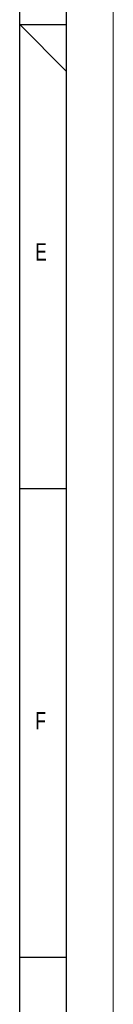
# Model space of a CAD drawing. Header units: millimetres. Extents: x 0 to 594, y 0 to 420.
# Tile 37 of 66: x 584 to 594, y 105 to 210. Entities that reach past the tile are written whole.
import ezdxf

# ---------------------------------------------------------------- set-up
doc = ezdxf.new("R2010")
doc.units = ezdxf.units.MM
doc.layers.add('FORMAT', color=7, linetype='Continuous')
doc.styles.add('SLDTEXTSTYLE0', font='TXT', dxfattribs={"width": 0.75})

msp = doc.modelspace()

# ---------------------------------------------------------------- linework, layer by layer
at = {"color": 7, "linetype": 'Continuous', "lineweight": 18}
msp.add_line((594, 0), (594, 420), dxfattribs=at)
at = {"layer": 'FORMAT'}
for p, q in [((589, 5), (589, 415)), ((584, 10), (584, 410)), ((589, 204.485), (584, 209.5)), ((584, 209.5), (589, 209.5)), ((584, 160), (589, 160)), ((589, 110), (584, 110))]:
    msp.add_line(p, q, dxfattribs=at)

# ---------------------------------------------------------------- texts
at = {"layer": 'FORMAT', "char_height": 1.852, "attachment_point": 1, "style": 'SLDTEXTSTYLE0'}
for s, insert in [('E', (585.667, 186.168)), ('F', (585.667, 136.168))]:
    msp.add_mtext(s, dxfattribs=dict(at, insert=insert))

doc.saveas('drawing.dxf')
